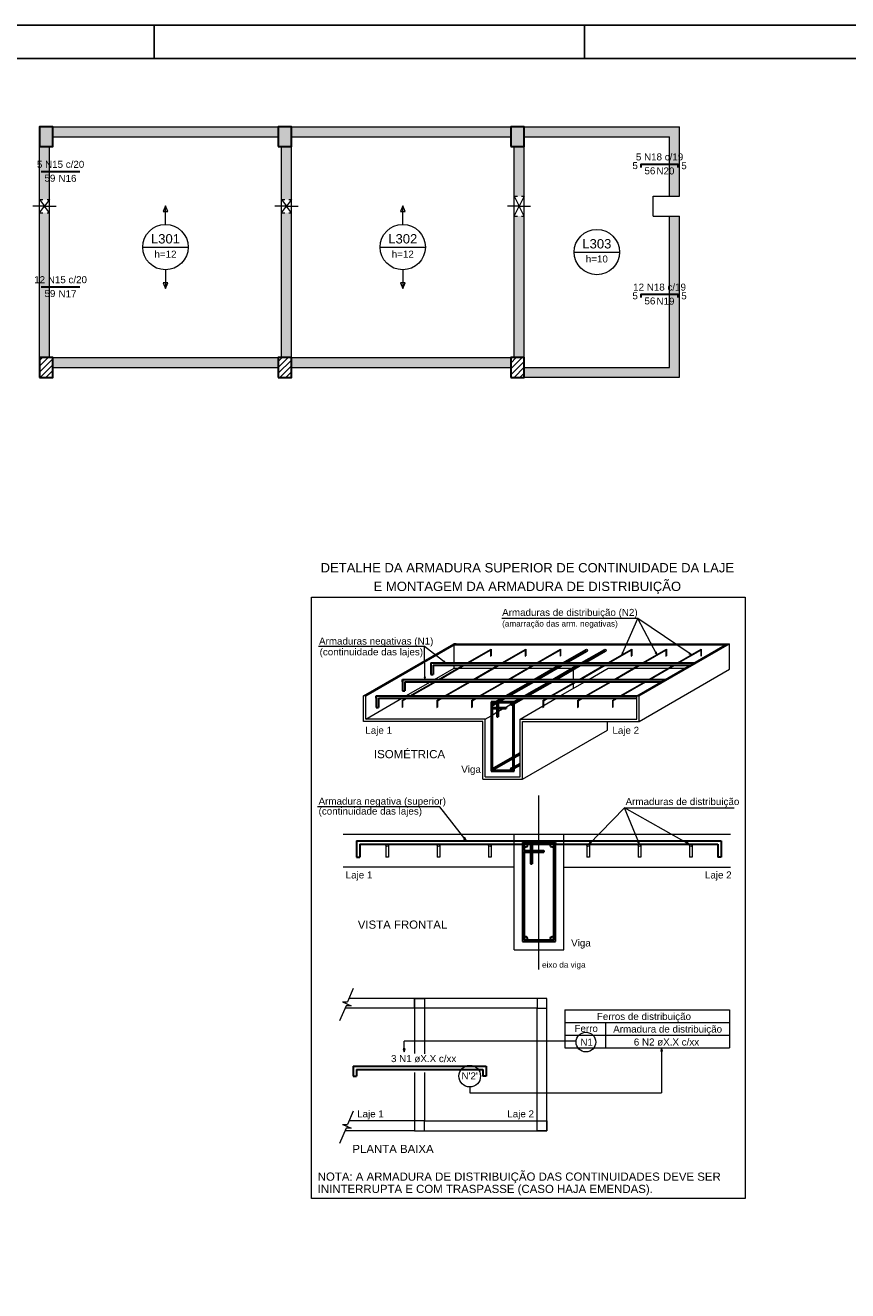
# Model space of a CAD drawing. Header units: millimetres. Extents: x 0 to 84.1, y 0 to 59.4.
# Tile 3 of 8: x 17.2 to 42.1, y 21.2 to 59.4. Entities that reach past the tile are written whole.
import ezdxf

# ---------------------------------------------------------------- set-up
doc = ezdxf.new("R2010")
doc.units = ezdxf.units.MM
doc.header["$MEASUREMENT"] = 0
doc.linetypes.add('DOT', pattern=[0.635, 0, -0.635])
doc.linetypes.add('NULL', pattern=[0])
for name, color, linetype, lineweight in [('Cotas', 1, 'Continuous', 0), ('Descrição da armadura', 7, 'Continuous', 0), ('DT-Armadura', 2, 'Continuous', 30), ('DT-ARMADURA NEG', 1, 'Continuous', 20), ('DT-Armadura negativa', 4, 'Continuous', 30), ('DT-Forma', 5, 'Continuous', 5), ('DT-Hachura pilar em laje', 252, 'Continuous', 5), ('DT-Hachura viga em laje', 254, 'Continuous', 5), ('DT-Relação do aço', 9, 'Continuous', 5), ('DT-Textos', 7, 'Continuous', 5), ('EIXOS', 1, 'Continuous', 20), ('FO-Aberturas', 7, 'Continuous', 5), ('FO-Pilares', 4, 'Continuous', 30), ('FO-Vigas', 1, 'Continuous', 20), ('Textos armaduras', 7, 'Continuous', 0)]:
    doc.layers.add(name, color=color, linetype=linetype, lineweight=lineweight)
doc.layers.add('SEDUC_MARF', color=1, linetype='Continuous')
doc.layers.add('SEDUC_MARGG', color=7, linetype='Continuous')
doc.styles.add('Arial', font='txt')

msp = doc.modelspace()

# ---------------------------------------------------------------- hatches: boundary and pattern name
at = {"layer": 'DT-Hachura pilar em laje', "linetype": 'Continuous'}
for points in [[(17.632, 55.734), (17.832, 55.734), (18.032, 55.734), (18.032, 56.034), (18.032, 56.334), (17.832, 56.334), (17.632, 56.334), (17.632, 56.034)], [(24.842, 55.734), (25.042, 55.734), (25.242, 55.734), (25.242, 56.034), (25.242, 56.334), (25.042, 56.334), (24.842, 56.334), (24.842, 56.034)], [(31.871, 55.734), (32.071, 55.734), (32.271, 55.734), (32.271, 56.034), (32.271, 56.334), (32.071, 56.334), (31.871, 56.334), (31.871, 56.034)]]:
    msp.add_hatch(color=252, dxfattribs=at).paths.add_polyline_path(points)
h = msp.add_hatch(dxfattribs=at)
h.set_pattern_fill('ANSI31', color=252, style=0)
h.paths.add_polyline_path([(17.632, 48.762), (17.832, 48.762), (18.032, 48.762), (18.032, 49.062), (18.032, 49.362), (17.832, 49.362), (17.632, 49.362), (17.632, 49.062)])
h = msp.add_hatch(dxfattribs=at)
h.set_pattern_fill('ANSI31', color=252, style=0)
h.paths.add_polyline_path([(24.842, 48.762), (25.042, 48.762), (25.242, 48.762), (25.242, 49.062), (25.242, 49.362), (25.042, 49.362), (24.842, 49.362), (24.842, 49.062)])
h = msp.add_hatch(dxfattribs=at)
h.set_pattern_fill('ANSI31', color=252, style=0)
h.paths.add_polyline_path([(31.871, 48.762), (32.071, 48.762), (32.271, 48.762), (32.271, 49.062), (32.271, 49.362), (32.071, 49.362), (31.871, 49.362), (31.871, 49.062)])
at = {"layer": 'DT-Hachura viga em laje', "linetype": 'Continuous'}
for points in [[(21.982, 56.331), (21.982, 56.331), (18.032, 56.331), (18.032, 56.031), (21.982, 56.031), (21.982, 56.331)], [(24.842, 56.331), (24.842, 56.331), (21.982, 56.331), (21.982, 56.031), (24.842, 56.031), (24.842, 56.331)], [(31.871, 56.331), (31.871, 56.331), (25.242, 56.331), (25.242, 56.031), (31.871, 56.031), (31.871, 56.331)], [(36.971, 56.331), (36.971, 56.331), (32.271, 56.331), (32.271, 56.031), (36.671, 56.031), (36.971, 56.331)], [(36.971, 56.331), (36.971, 56.331), (36.671, 56.031), (36.671, 54.234), (36.971, 54.234), (36.971, 56.331)], [(17.932, 55.734), (17.932, 55.734), (17.632, 55.734), (17.632, 54.134), (17.932, 54.134), (17.932, 55.734)], [(25.242, 55.734), (25.242, 55.734), (24.942, 55.734), (24.942, 54.134), (25.242, 54.134), (25.242, 55.734)], [(32.271, 55.734), (32.271, 55.734), (31.971, 55.734), (31.971, 54.234), (32.271, 54.234), (32.271, 55.734)], [(17.632, 53.734), (17.632, 53.734), (17.632, 49.362), (17.932, 49.362), (17.932, 53.734), (17.632, 53.734)], [(25.242, 53.734), (25.242, 53.734), (24.942, 53.734), (24.942, 49.362), (25.242, 49.362), (25.242, 53.734)], [(31.971, 53.634), (31.971, 53.634), (31.971, 49.362), (32.271, 49.362), (32.271, 53.634), (31.971, 53.634)], [(36.971, 53.634), (36.971, 53.634), (36.671, 53.634), (36.671, 49.064), (36.971, 48.764), (36.971, 53.634)], [(24.842, 49.362), (24.842, 49.362), (18.032, 49.362), (18.032, 49.062), (24.842, 49.062), (24.842, 49.362)], [(31.871, 49.362), (31.871, 49.362), (25.242, 49.362), (25.242, 49.062), (31.871, 49.062), (31.871, 49.362)], [(36.671, 49.064), (36.671, 49.064), (32.271, 49.064), (32.271, 48.764), (36.971, 48.764), (36.671, 49.064)]]:
    msp.add_hatch(color=254, dxfattribs=at).paths.add_polyline_path(points)

# ---------------------------------------------------------------- linework, layer by layer
at = {"layer": 'Cotas'}
for p, q in [((35.707, 41.472), (31.599, 41.472)), ((35.226, 40.373), (35.707, 41.472)), ((36.285, 40.384), (35.707, 41.472)), ((37.318, 40.383), (35.707, 41.472)), ((29.268, 40.626), (26.06, 40.626)), ((29.273, 39.638), (29.268, 40.626)), ((29.894, 40.136), (29.268, 40.626)), ((29.723, 35.785), (26.034, 35.785)), ((30.518, 34.765), (29.723, 35.785)), ((34.219, 34.635), (35.306, 35.756)), ((35.755, 34.651), (35.306, 35.756)), ((35.306, 35.756), (38.622, 35.756)), ((37.27, 34.649), (35.306, 35.756)), ((27.11, 30.289), (26.94, 29.886)), ((26.782, 29.886), (26.916, 29.829)), ((26.782, 29.886), (26.94, 29.886)), ((26.916, 29.829), (27.05, 29.773)), ((26.893, 29.773), (26.699, 29.314)), ((27.05, 29.773), (26.893, 29.773)), ((33.845, 28.701), (28.65, 28.701)), ((28.65, 28.375), (28.65, 28.701)), ((36.427, 28.499), (36.427, 27.143)), ((30.631, 27.319), (30.631, 27.143)), ((30.631, 27.143), (36.427, 27.143)), ((27.11, 26.589), (26.94, 26.186)), ((26.893, 26.073), (26.699, 25.614)), ((26.782, 26.186), (26.916, 26.129)), ((26.782, 26.186), (26.94, 26.186)), ((27.05, 26.073), (26.893, 26.073)), ((26.916, 26.129), (27.05, 26.073))]:
    msp.add_line(p, q, dxfattribs=at)
for points in [[(25.847, 42.116), (38.956, 42.116), (38.956, 23.946), (25.847, 23.946), (25.847, 42.116)], [(29.894, 40.136), (29.852, 40.192), (29.829, 40.163), (29.894, 40.136)], [(35.226, 40.373), (35.27, 40.428), (35.237, 40.442), (35.226, 40.373)], [(36.285, 40.384), (36.269, 40.452), (36.237, 40.435), (36.285, 40.384)], [(37.318, 40.383), (37.272, 40.435), (37.252, 40.405), (37.318, 40.383)], [(29.273, 39.638), (29.292, 39.706), (29.255, 39.705), (29.273, 39.638)], [(30.518, 34.765), (30.479, 34.857), (30.438, 34.825), (30.518, 34.765)], [(34.219, 34.635), (34.304, 34.687), (34.267, 34.723), (34.219, 34.635)], [(35.755, 34.651), (35.742, 34.75), (35.694, 34.731), (35.755, 34.651)], [(37.27, 34.649), (37.198, 34.719), (37.173, 34.674), (37.27, 34.649)], [(28.65, 28.375), (28.676, 28.472), (28.624, 28.472), (28.65, 28.375)], [(36.427, 28.499), (36.401, 28.403), (36.453, 28.403), (36.427, 28.499)]]:
    msp.add_lwpolyline(points, dxfattribs=at)
for centre, radius in [((34.14, 28.673), 0.296), ((30.631, 27.645), 0.326)]:
    msp.add_circle(centre, radius, dxfattribs=at)
at = {"layer": 'DT-Armadura'}
for p, q in [((33.451, 40.134), (34.14, 40.532)), ((33.543, 40.134), (34.174, 40.498)), ((34.011, 40.134), (34.7, 40.532)), ((34.103, 40.134), (34.734, 40.498)), ((29.459, 40.134), (37.404, 40.134)), ((29.459, 40.134), (29.459, 39.784)), ((29.459, 39.784), (29.529, 39.784)), ((29.529, 40.064), (37.283, 40.064)), ((29.529, 40.064), (29.529, 39.784)), ((32.587, 39.635), (33.33, 40.064)), ((32.68, 39.635), (33.422, 40.064)), ((33.147, 39.635), (33.89, 40.064)), ((33.209, 39.994), (33.33, 40.064)), ((33.24, 39.635), (33.982, 40.064)), ((33.301, 39.994), (33.422, 40.064)), ((33.769, 39.994), (33.89, 40.064)), ((33.861, 39.994), (33.982, 40.064)), ((28.595, 39.565), (28.595, 39.635)), ((28.595, 39.635), (36.54, 39.635)), ((28.595, 39.635), (28.595, 39.565)), ((28.595, 39.635), (28.595, 39.285)), ((28.665, 39.565), (36.419, 39.565)), ((28.665, 39.565), (28.665, 39.285)), ((31.723, 39.136), (32.466, 39.565)), ((31.816, 39.136), (32.558, 39.565)), ((32.283, 39.136), (33.026, 39.565)), ((32.376, 39.136), (33.118, 39.565)), ((27.801, 39.066), (27.801, 39.136)), ((27.801, 39.136), (35.676, 39.136)), ((27.801, 39.136), (27.801, 39.066)), ((27.801, 39.136), (27.801, 38.786)), ((27.871, 39.066), (35.676, 39.066)), ((27.871, 39.066), (27.871, 38.786)), ((28.595, 39.285), (28.665, 39.285)), ((31.42, 38.961), (31.602, 39.066)), ((31.513, 38.961), (31.695, 39.066)), ((31.975, 38.958), (32.162, 39.066)), ((31.975, 38.905), (32.255, 39.066)), ((27.801, 38.786), (27.871, 38.786)), ((31.975, 38.961), (31.275, 38.961)), ((31.275, 38.961), (31.275, 38.926)), ((31.275, 38.926), (31.275, 36.861)), ((31.275, 38.751), (31.73, 38.751)), ((31.94, 38.926), (31.31, 38.926)), ((31.31, 38.926), (31.31, 38.786)), ((31.31, 38.786), (31.73, 38.786)), ((31.31, 38.751), (31.31, 36.896)), ((31.38, 38.885), (31.452, 38.926)), ((31.45, 38.926), (31.45, 38.786)), ((31.45, 38.751), (31.45, 38.506)), ((31.485, 38.926), (31.485, 38.786)), ((31.485, 38.751), (31.485, 38.506)), ((31.73, 38.786), (31.73, 38.751)), ((31.94, 36.896), (31.94, 38.926)), ((31.975, 38.961), (31.975, 38.926)), ((31.975, 36.861), (31.975, 38.926)), ((31.45, 38.506), (31.485, 38.506)), ((31.363, 36.962), (31.94, 37.295)), ((31.38, 36.931), (31.94, 37.255)), ((31.975, 37.316), (32.15, 37.416)), ((31.975, 37.275), (32.15, 37.376)), ((31.975, 36.992), (32.15, 37.093)), ((31.275, 36.861), (31.975, 36.861)), ((31.31, 36.896), (31.94, 36.896)), ((31.923, 36.962), (31.94, 36.972)), ((31.975, 36.952), (32.15, 37.053)), ((27.211, 34.76), (38.23, 34.76)), ((27.211, 34.76), (27.211, 34.66)), ((27.211, 34.76), (27.211, 34.26)), ((27.311, 34.66), (38.13, 34.66)), ((27.311, 34.66), (27.311, 34.26)), ((32.221, 34.66), (32.221, 31.71)), ((33.171, 34.66), (32.271, 34.66)), ((32.271, 34.66), (32.271, 34.46)), ((32.271, 34.46), (32.871, 34.46)), ((32.471, 34.66), (32.471, 34.46)), ((32.521, 34.66), (32.521, 34.46)), ((32.871, 34.46), (32.871, 34.41)), ((33.171, 31.76), (33.171, 34.66)), ((33.221, 31.71), (33.221, 34.66)), ((38.13, 34.66), (38.13, 34.26)), ((38.23, 34.76), (38.23, 34.26)), ((27.211, 34.26), (27.311, 34.26)), ((32.221, 34.41), (32.871, 34.41)), ((32.271, 34.41), (32.271, 31.76)), ((32.471, 34.41), (32.471, 34.06)), ((32.471, 34.06), (32.521, 34.06)), ((32.521, 34.41), (32.521, 34.06)), ((38.23, 34.26), (38.13, 34.26)), ((32.271, 31.76), (33.171, 31.76)), ((32.221, 31.71), (33.221, 31.71)), ((27.107, 27.945), (31.126, 27.945)), ((27.107, 27.945), (27.107, 27.845)), ((27.107, 27.945), (27.107, 27.645)), ((31.126, 27.945), (31.126, 27.645)), ((27.107, 27.645), (27.207, 27.645)), ((27.207, 27.845), (31.026, 27.845)), ((27.207, 27.845), (27.207, 27.645)), ((31.026, 27.845), (31.026, 27.645)), ((31.126, 27.645), (31.026, 27.645))]:
    msp.add_line(p, q, dxfattribs=at)
at = {"layer": 'DT-Armadura', "linetype": 'Continuous'}
for p, q in [((33.221, 34.71), (32.221, 34.71)), ((32.221, 34.71), (32.221, 34.66)), ((33.221, 34.71), (33.221, 34.66))]:
    msp.add_line(p, q, dxfattribs=at)
at = {"layer": 'DT-Armadura'}
for centre, radius in [((31.345, 38.891), 0.035), ((31.905, 38.891), 0.035), ((31.345, 36.931), 0.035), ((31.905, 36.931), 0.035), ((32.321, 34.61), 0.05), ((33.121, 34.61), 0.05), ((32.321, 31.81), 0.05), ((33.121, 31.81), 0.05)]:
    msp.add_circle(centre, radius, dxfattribs=at)
at = {"layer": 'DT-ARMADURA NEG'}
for p, q in [((30.553, 40.134), (31.274, 40.55)), ((31.274, 40.55), (31.274, 40.349)), ((31.603, 40.134), (32.324, 40.55)), ((32.324, 40.55), (32.324, 40.349)), ((32.653, 40.134), (33.374, 40.55)), ((33.374, 40.55), (33.374, 40.349)), ((34.805, 40.134), (35.526, 40.55)), ((35.526, 40.55), (35.526, 40.349)), ((35.855, 40.134), (36.576, 40.55)), ((36.576, 40.55), (36.576, 40.349)), ((36.905, 40.134), (37.626, 40.55)), ((37.626, 40.55), (37.626, 40.349)), ((30.588, 40.134), (31.259, 40.521)), ((31.259, 40.521), (31.259, 40.34)), ((31.259, 40.34), (31.274, 40.349)), ((31.638, 40.134), (32.309, 40.521)), ((32.309, 40.521), (32.309, 40.34)), ((32.309, 40.34), (32.324, 40.349)), ((32.688, 40.134), (33.359, 40.521)), ((33.359, 40.521), (33.359, 40.34)), ((33.359, 40.34), (33.374, 40.349)), ((34.84, 40.134), (35.51, 40.521)), ((35.51, 40.521), (35.51, 40.34)), ((35.51, 40.34), (35.526, 40.349)), ((35.89, 40.134), (36.56, 40.521)), ((36.56, 40.521), (36.56, 40.34)), ((36.56, 40.34), (36.576, 40.349)), ((36.94, 40.134), (37.61, 40.521)), ((37.61, 40.521), (37.61, 40.34)), ((37.61, 40.34), (37.626, 40.349)), ((29.689, 39.635), (30.432, 40.064)), ((29.724, 39.635), (30.467, 40.064)), ((30.739, 39.635), (31.482, 40.064)), ((30.774, 39.635), (31.517, 40.064)), ((31.789, 39.635), (32.532, 40.064)), ((31.824, 39.635), (32.567, 40.064)), ((33.941, 39.635), (34.684, 40.064)), ((33.976, 39.635), (34.719, 40.064)), ((34.991, 39.635), (35.734, 40.064)), ((35.026, 39.635), (35.769, 40.064)), ((36.041, 39.635), (36.784, 40.064)), ((36.076, 39.635), (36.819, 40.064)), ((28.825, 39.136), (29.568, 39.565)), ((28.86, 39.136), (29.603, 39.565)), ((29.875, 39.136), (30.618, 39.565)), ((29.91, 39.136), (30.653, 39.565)), ((30.925, 39.136), (31.668, 39.565)), ((30.96, 39.136), (31.703, 39.565)), ((33.077, 39.136), (33.82, 39.565)), ((33.112, 39.136), (33.855, 39.565)), ((34.127, 39.136), (34.87, 39.565)), ((34.162, 39.136), (34.905, 39.565)), ((35.177, 39.136), (35.92, 39.565)), ((35.212, 39.136), (35.955, 39.565)), ((28.588, 38.999), (28.704, 39.066)), ((28.603, 38.988), (28.739, 39.066)), ((29.638, 38.999), (29.754, 39.066)), ((29.653, 38.988), (29.789, 39.066)), ((30.688, 38.999), (30.804, 39.066)), ((30.703, 38.988), (30.839, 39.066)), ((32.839, 38.999), (32.956, 39.066)), ((32.855, 38.988), (32.991, 39.066)), ((33.889, 38.999), (34.006, 39.066)), ((33.905, 38.988), (34.041, 39.066)), ((34.939, 38.999), (35.056, 39.066)), ((34.955, 38.988), (35.091, 39.066)), ((28.588, 38.999), (28.588, 38.788)), ((28.588, 38.788), (28.603, 38.797)), ((28.603, 38.988), (28.603, 38.797)), ((29.638, 38.999), (29.638, 38.788)), ((29.638, 38.788), (29.653, 38.797)), ((29.653, 38.988), (29.653, 38.797)), ((30.688, 38.999), (30.688, 38.788)), ((30.688, 38.788), (30.703, 38.797)), ((30.703, 38.988), (30.703, 38.797)), ((32.839, 38.999), (32.839, 38.788)), ((32.839, 38.788), (32.855, 38.797)), ((32.855, 38.988), (32.855, 38.797)), ((33.889, 38.999), (33.889, 38.788)), ((33.889, 38.788), (33.905, 38.797)), ((33.905, 38.988), (33.905, 38.797)), ((34.939, 38.999), (34.939, 38.788)), ((34.939, 38.788), (34.955, 38.797)), ((34.955, 38.988), (34.955, 38.797)), ((28.096, 34.621), (28.096, 34.26)), ((28.174, 34.621), (28.174, 34.26)), ((29.646, 34.621), (29.646, 34.26)), ((29.724, 34.621), (29.724, 34.26)), ((31.197, 34.621), (31.197, 34.26)), ((31.275, 34.621), (31.275, 34.26)), ((34.167, 34.621), (34.167, 34.26)), ((34.245, 34.621), (34.245, 34.26)), ((35.718, 34.621), (35.718, 34.26)), ((35.796, 34.621), (35.796, 34.26)), ((37.268, 34.621), (37.268, 34.26)), ((37.346, 34.621), (37.346, 34.26)), ((28.174, 34.26), (28.096, 34.26)), ((29.724, 34.26), (29.646, 34.26)), ((31.275, 34.26), (31.197, 34.26)), ((34.245, 34.26), (34.167, 34.26)), ((35.796, 34.26), (35.718, 34.26)), ((37.346, 34.26), (37.268, 34.26))]:
    msp.add_line(p, q, dxfattribs=at)
for centre, radius in [((34.157, 40.515), 0.035), ((34.717, 40.515), 0.035), ((28.135, 34.621), 0.0391), ((29.685, 34.621), 0.0391), ((31.236, 34.621), 0.0391), ((34.206, 34.621), 0.0391), ((35.757, 34.621), 0.0391), ((37.307, 34.621), 0.0391)]:
    msp.add_circle(centre, radius, dxfattribs=at)
at = {"layer": 'DT-Armadura negativa'}
for points in [[(35.81, 55.108), (35.81, 55.208), (36.921, 55.208), (36.921, 55.108)], [(17.682, 54.984), (18.853, 54.984)], [(17.682, 51.498), (18.853, 51.498)], [(35.81, 51.174), (35.81, 51.274), (36.921, 51.274), (36.921, 51.174)]]:
    msp.add_lwpolyline(points, dxfattribs=at)
at = {"layer": 'DT-Forma'}
for p, q in [((27.419, 39.136), (30.147, 40.711)), ((27.489, 39.136), (30.156, 40.676)), ((30.086, 40.676), (38.414, 40.676)), ((30.217, 40.711), (30.147, 40.711)), ((30.156, 40.134), (30.156, 40.676)), ((30.217, 40.711), (38.474, 40.711)), ((35.676, 39.136), (38.344, 40.676)), ((35.746, 39.136), (38.474, 40.711)), ((38.404, 40.711), (38.474, 40.711)), ((38.474, 39.941), (38.474, 40.711)), ((29.565, 39.635), (30.156, 39.976)), ((30.156, 39.976), (30.156, 40.064)), ((30.156, 39.976), (30.28, 39.976)), ((30.315, 39.976), (31.33, 39.976)), ((31.365, 39.976), (32.38, 39.976)), ((32.415, 39.976), (33.179, 39.976)), ((33.271, 39.976), (33.739, 39.976)), ((33.767, 39.635), (33.767, 39.94)), ((34.227, 39.635), (34.817, 39.976)), ((34.817, 39.976), (35.582, 39.976)), ((35.617, 39.976), (36.632, 39.976)), ((35.746, 38.366), (38.474, 39.941)), ((36.667, 39.976), (37.132, 39.976)), ((28.701, 39.136), (29.444, 39.565)), ((33.363, 39.136), (34.105, 39.565)), ((33.767, 39.535), (33.767, 39.565)), ((33.767, 39.37), (33.767, 39.515)), ((27.419, 38.366), (27.419, 39.136)), ((27.489, 39.136), (27.419, 39.136)), ((27.489, 38.436), (27.489, 39.136)), ((27.489, 38.436), (28.58, 39.066)), ((32.15, 38.436), (33.242, 39.066)), ((35.676, 38.436), (35.676, 39.136)), ((35.676, 39.136), (35.746, 39.136)), ((35.746, 38.366), (35.746, 39.136)), ((31.31, 38.558), (31.45, 38.639)), ((31.485, 38.659), (31.646, 38.751)), ((31.707, 38.786), (31.872, 38.882)), ((31.03, 38.366), (27.419, 38.366)), ((31.1, 38.436), (27.489, 38.436)), ((31.03, 36.616), (31.03, 38.366)), ((31.1, 38.436), (31.275, 38.538)), ((31.1, 36.686), (31.1, 38.436)), ((32.15, 38.436), (35.676, 38.436)), ((32.15, 36.686), (32.15, 38.436)), ((32.22, 36.616), (32.22, 38.366)), ((32.22, 38.366), (35.746, 38.366)), ((34.797, 38.104), (34.797, 38.366)), ((32.22, 36.616), (34.797, 38.104)), ((31.03, 36.616), (32.22, 36.616)), ((31.1, 36.686), (32.15, 36.686)), ((26.811, 34.96), (38.508, 34.96)), ((31.971, 33.96), (26.811, 33.96)), ((31.971, 31.46), (31.971, 33.96)), ((33.471, 33.96), (38.508, 33.96)), ((33.471, 31.46), (33.471, 33.96)), ((31.971, 31.46), (33.471, 31.46)), ((28.964, 29.996), (26.987, 29.996)), ((28.964, 29.696), (26.86, 29.696)), ((28.964, 26.296), (26.987, 26.296)), ((28.964, 25.996), (26.86, 25.996))]:
    msp.add_line(p, q, dxfattribs=at)
at = {"layer": 'DT-Forma', "linetype": 'Continuous'}
for p, q in [((31.971, 33.96), (31.971, 34.96)), ((33.471, 33.96), (33.471, 34.96))]:
    msp.add_line(p, q, dxfattribs=at)
at = {"layer": 'DT-Forma'}
for points in [[(29.264, 29.696), (28.964, 29.696), (28.964, 29.996), (29.264, 29.996), (29.264, 29.696)], [(28.964, 25.996), (32.964, 25.996), (32.964, 29.996), (28.964, 29.996), (28.964, 28.326)], [(32.664, 29.696), (32.964, 29.696), (32.964, 29.996), (32.664, 29.996), (32.664, 29.696)], [(29.264, 26.296), (32.664, 26.296), (32.664, 29.696), (29.264, 29.696), (29.264, 28.32)], [(28.964, 27.754), (28.964, 25.996)], [(29.264, 27.759), (29.264, 26.296)], [(29.264, 26.296), (28.964, 26.296), (28.964, 25.996), (29.264, 25.996), (29.264, 26.296)], [(32.664, 26.296), (32.964, 26.296), (32.964, 25.996), (32.664, 25.996), (32.664, 26.296)]]:
    msp.add_lwpolyline(points, dxfattribs=at)
at = {"layer": 'DT-Relação do aço', "color": 7}
for p, q in [((33.506, 29.647), (38.474, 29.647)), ((33.506, 29.647), (33.506, 28.499)), ((38.474, 29.647), (38.474, 28.499)), ((33.506, 29.265), (38.474, 29.265)), ((34.731, 29.265), (34.731, 28.499)), ((33.506, 28.884), (38.474, 28.884)), ((33.506, 28.499), (38.474, 28.499))]:
    msp.add_line(p, q, dxfattribs=at)
at = {"layer": 'DT-Textos'}
for p, q in [((21.437, 53.947), (21.367, 53.778)), ((21.508, 53.778), (21.437, 53.947)), ((28.607, 53.947), (28.536, 53.778)), ((28.677, 53.778), (28.607, 53.947)), ((21.367, 53.778), (21.508, 53.778)), ((28.536, 53.778), (28.677, 53.778)), ((20.752, 52.697), (22.123, 52.697)), ((27.921, 52.697), (29.292, 52.697)), ((33.786, 52.548), (35.157, 52.548)), ((21.508, 51.616), (21.367, 51.616)), ((21.367, 51.616), (21.437, 51.447)), ((21.437, 51.447), (21.508, 51.616)), ((28.677, 51.616), (28.536, 51.616)), ((28.536, 51.616), (28.607, 51.447)), ((28.607, 51.447), (28.677, 51.616))]:
    msp.add_line(p, q, dxfattribs=at)
for points in [[(21.437, 53.382), (21.437, 53.947)], [(28.607, 53.382), (28.607, 53.947)], [(21.437, 52.011), (21.437, 51.447)], [(28.607, 52.011), (28.607, 51.447)]]:
    msp.add_lwpolyline(points, dxfattribs=at)
for centre in [(21.437, 52.697), (28.607, 52.697), (34.471, 52.548)]:
    msp.add_circle(centre, 0.685, dxfattribs=at)
at = {"layer": 'EIXOS'}
msp.add_line((32.721, 30.87), (32.721, 36.13), dxfattribs=at)
at = {"layer": 'FO-Aberturas'}
for p, q in [((17.782, 53.934), (17.432, 53.934)), ((17.632, 54.134), (17.782, 53.934)), ((17.632, 53.734), (17.782, 53.934)), ((17.932, 54.134), (17.782, 53.934)), ((17.782, 53.934), (18.132, 53.934)), ((17.932, 53.734), (17.782, 53.934)), ((25.092, 53.934), (24.742, 53.934)), ((24.942, 54.134), (25.092, 53.934)), ((24.942, 53.734), (25.092, 53.934)), ((25.242, 54.134), (25.092, 53.934)), ((25.092, 53.934), (25.442, 53.934)), ((25.242, 53.734), (25.092, 53.934)), ((32.121, 53.934), (31.771, 53.934)), ((31.971, 54.234), (32.121, 53.934)), ((31.971, 53.634), (32.121, 53.934)), ((32.271, 54.234), (32.121, 53.934)), ((32.121, 53.934), (32.471, 53.934)), ((32.271, 53.634), (32.121, 53.934))]:
    msp.add_line(p, q, dxfattribs=at)
at = {"layer": 'FO-Pilares'}
for points in [[(17.632, 55.734), (17.832, 55.734), (18.032, 55.734), (18.032, 56.034), (18.032, 56.334), (17.832, 56.334), (17.632, 56.334), (17.632, 56.034), (17.632, 55.734)], [(24.842, 55.734), (25.042, 55.734), (25.242, 55.734), (25.242, 56.034), (25.242, 56.334), (25.042, 56.334), (24.842, 56.334), (24.842, 56.034), (24.842, 55.734)], [(31.871, 55.734), (32.071, 55.734), (32.271, 55.734), (32.271, 56.034), (32.271, 56.334), (32.071, 56.334), (31.871, 56.334), (31.871, 56.034), (31.871, 55.734)], [(17.632, 48.762), (17.832, 48.762), (18.032, 48.762), (18.032, 49.062), (18.032, 49.362), (17.832, 49.362), (17.632, 49.362), (17.632, 49.062), (17.632, 48.762)], [(24.842, 48.762), (25.042, 48.762), (25.242, 48.762), (25.242, 49.062), (25.242, 49.362), (25.042, 49.362), (24.842, 49.362), (24.842, 49.062), (24.842, 48.762)], [(31.871, 48.762), (32.071, 48.762), (32.271, 48.762), (32.271, 49.062), (32.271, 49.362), (32.071, 49.362), (31.871, 49.362), (31.871, 49.062), (31.871, 48.762)]]:
    msp.add_lwpolyline(points, close=True, dxfattribs=at)
at = {"layer": 'FO-Vigas'}
for p, q in [((18.032, 56.331), (21.982, 56.331)), ((21.982, 56.331), (24.842, 56.331)), ((25.242, 56.331), (31.871, 56.331)), ((32.271, 56.331), (36.971, 56.331)), ((36.971, 54.234), (36.971, 56.331)), ((18.032, 56.031), (21.982, 56.031)), ((21.982, 56.031), (24.842, 56.031)), ((25.242, 56.031), (31.871, 56.031)), ((32.271, 56.031), (36.671, 56.031)), ((36.671, 54.234), (36.671, 56.031)), ((17.632, 53.934), (17.632, 55.734)), ((17.932, 53.934), (17.932, 55.734)), ((24.942, 53.934), (24.942, 55.734)), ((25.242, 53.934), (25.242, 55.734)), ((31.971, 53.934), (31.971, 55.734)), ((32.271, 53.934), (32.271, 55.734)), ((17.632, 49.362), (17.632, 53.934)), ((17.932, 49.362), (17.932, 53.934)), ((24.942, 49.362), (24.942, 53.934)), ((25.242, 49.362), (25.242, 53.934)), ((31.971, 49.362), (31.971, 53.934)), ((32.271, 49.362), (32.271, 53.934)), ((36.171, 54.234), (36.671, 54.234)), ((36.171, 53.634), (36.171, 54.234)), ((36.671, 54.234), (36.971, 54.234)), ((36.171, 53.634), (36.671, 53.634)), ((36.671, 53.634), (36.971, 53.634)), ((36.671, 49.064), (36.671, 53.634)), ((36.971, 48.764), (36.971, 53.634)), ((18.032, 49.362), (24.842, 49.362)), ((25.242, 49.362), (31.871, 49.362)), ((18.032, 49.062), (24.842, 49.062)), ((25.242, 49.062), (31.871, 49.062)), ((32.271, 49.064), (36.671, 49.064)), ((32.271, 48.764), (36.971, 48.764))]:
    msp.add_line(p, q, dxfattribs=at)
at = {"layer": 'FO-Vigas', "linetype": 'DOT', "ltscale": 0.2}
for p, q in [((17.632, 54.134), (17.932, 54.134)), ((24.942, 54.134), (25.242, 54.134)), ((31.971, 54.234), (32.271, 54.234)), ((17.632, 53.734), (17.932, 53.734)), ((24.942, 53.734), (25.242, 53.734)), ((31.971, 53.634), (32.271, 53.634))]:
    msp.add_line(p, q, dxfattribs=at)
at = {"layer": 'SEDUC_MARF'}
for p, q in [((21.1, 59.4), (21.1, 58.4)), ((34.1, 59.4), (34.1, 58.4))]:
    msp.add_line(p, q, dxfattribs=at)
msp.add_lwpolyline([(84.1, 59.4), (0, 59.4), (0, 0), (84.1, 0)], close=True, dxfattribs=at)
at = {"layer": 'SEDUC_MARGG'}
msp.add_lwpolyline([(2.5, 1), (83.1, 1), (83.1, 58.4), (2.5, 58.4)], close=True, dxfattribs=at)

# ---------------------------------------------------------------- texts
at = {"layer": 'Descrição da armadura', "linetype": 'NULL', "char_height": 0.2118, "line_spacing_factor": 0.9, "style": 'Arial'}
for s, insert, width, attachment_point in [('5 N18 c/19', (36.366, 55.314), 2.80513, 8), ('5 N15 c/20', (18.268, 55.09), 2.80513, 8), ('N20', (36.815, 54.89), 1.06399, 9), ('N16', (18.747, 54.666), 1.06399, 9), ('12 N15 c/20', (18.268, 51.604), 3.1277, 8), ('12 N18 c/19', (36.366, 51.38), 3.1277, 8), ('N17', (18.747, 51.181), 1.06399, 9), ('N19', (36.815, 50.956), 1.06399, 9)]:
    msp.add_mtext(s, dxfattribs=dict(at, insert=insert, width=width, attachment_point=attachment_point))
at = {"layer": 'DT-Textos', "linetype": 'NULL', "line_spacing_factor": 0.798, "style": 'Arial'}
for s, insert, char_height, width, attachment_point in [('L301', (21.437, 52.803), 0.2824, 1.7352, 8), ('L302', (28.607, 52.803), 0.2824, 1.7352, 8), ('L303', (34.471, 52.653), 0.2824, 1.7352, 8), ('h=12', (21.437, 52.379), 0.2118, 1.30642, 8), ('h=12', (28.607, 52.379), 0.2118, 1.30642, 8), ('h=10', (34.471, 52.23), 0.2118, 1.30642, 8), ('DETALHE DA ARMADURA SUPERIOR DE CONTINUIDADE DA LAJE', (32.371, 42.863), 0.2824, 24.70406, 8), ('E MONTAGEM DA ARMADURA DE DISTRIBUIÇÃO ', (32.371, 42.218), 0.2824, 18.59165, 8), ('Armaduras de distribuição (N2)', (35.704, 41.488), 0.2118, 8.02654, 9), ('(amarração das arm. negativas)', (35.104, 41.177), 0.1765, 7.08618, 9), ('Armaduras negativas (N1)', (26.078, 40.622), 0.2118, 6.7694, 7), ('(continuidade das lajes)', (26.095, 40.296), 0.2118, 6.12597, 7), ('Laje 1', (27.476, 37.926), 0.2118, 1.58027, 7), ('Laje 2', (34.941, 37.926), 0.2118, 1.58027, 7), ('ISOMÉTRICA', (27.737, 37.249), 0.2471, 4.35586, 7), ('Viga', (30.375, 36.747), 0.2118, 1.16085, 7), ('Armadura negativa (superior)', (26.064, 35.785), 0.2118, 7.5434, 7), ('Armaduras de distribuição', (35.339, 35.771), 0.2118, 6.73769, 7), ('(continuidade das lajes)', (26.064, 35.485), 0.2118, 6.12597, 7), ('Laje 1', (26.882, 33.555), 0.2118, 1.58027, 7), ('Laje 2', (37.737, 33.555), 0.2118, 1.58027, 7), ('VISTA FRONTAL', (27.247, 32.097), 0.2471, 5.48413, 7), ('Viga', (33.694, 31.5), 0.2118, 1.16085, 7), ('eixo da viga', (32.815, 30.869), 0.1765, 2.66846, 7), ('Ferros de distribuição', (35.894, 29.279), 0.2118, 5.57684, 8), ('Ferro', (34.149, 28.977), 0.2118, 1.38571, 8), ('Armadura de distribuição', (36.61, 28.897), 0.2118, 6.44769, 8), ('N1', (34.164, 28.565), 0.2118, 0.74143, 8), ('6 N2 øX.X c/xx', (36.574, 28.565), 0.2118, 3.86771, 8), ('3 N1 øX.X c/xx', (29.238, 28.063), 0.2118, 3.86771, 8), ("N'2'", (30.628, 27.547), 0.2118, 0.96289, 8), ('Laje 1', (27.228, 26.336), 0.2118, 1.58027, 7), ('Laje 2', (31.766, 26.336), 0.2118, 1.58027, 7), ('PLANTA BAIXA', (27.085, 25.321), 0.2471, 4.97964, 7), ('NOTA: A ARMADURA DE DISTRIBUIÇÃO DAS CONTINUIDADES DEVE SER', (26.037, 24.409), 0.2471, 24.6979, 7), ('ININTERRUPTA E COM TRASPASSE (CASO HAJA EMENDAS).', (26.037, 24.04), 0.2471, 20.53618, 7)]:
    msp.add_mtext(s, dxfattribs=dict(at, insert=insert, char_height=char_height, width=width, attachment_point=attachment_point))
at = {"layer": 'Textos armaduras', "linetype": 'NULL', "line_spacing_factor": 0.9, "style": 'Arial'}
for s, insert, char_height, width, attachment_point in [('5', (35.71, 55.052), 0.212, 0.72257, 9), ('56', (35.91, 55.11), 0.2118, 1.04514, 1), ('5', (37.021, 55.264), 0.212, 0.72257, 1), ('59', (17.782, 54.887), 0.2118, 1.04514, 1), ('59', (17.782, 51.401), 0.2118, 1.04514, 1), ('5', (35.71, 51.118), 0.212, 0.72257, 9), ('5', (37.021, 51.33), 0.212, 0.72257, 1), ('56', (35.91, 51.177), 0.2118, 1.04514, 1)]:
    msp.add_mtext(s, dxfattribs=dict(at, insert=insert, char_height=char_height, width=width, attachment_point=attachment_point))

doc.saveas('drawing.dxf')
